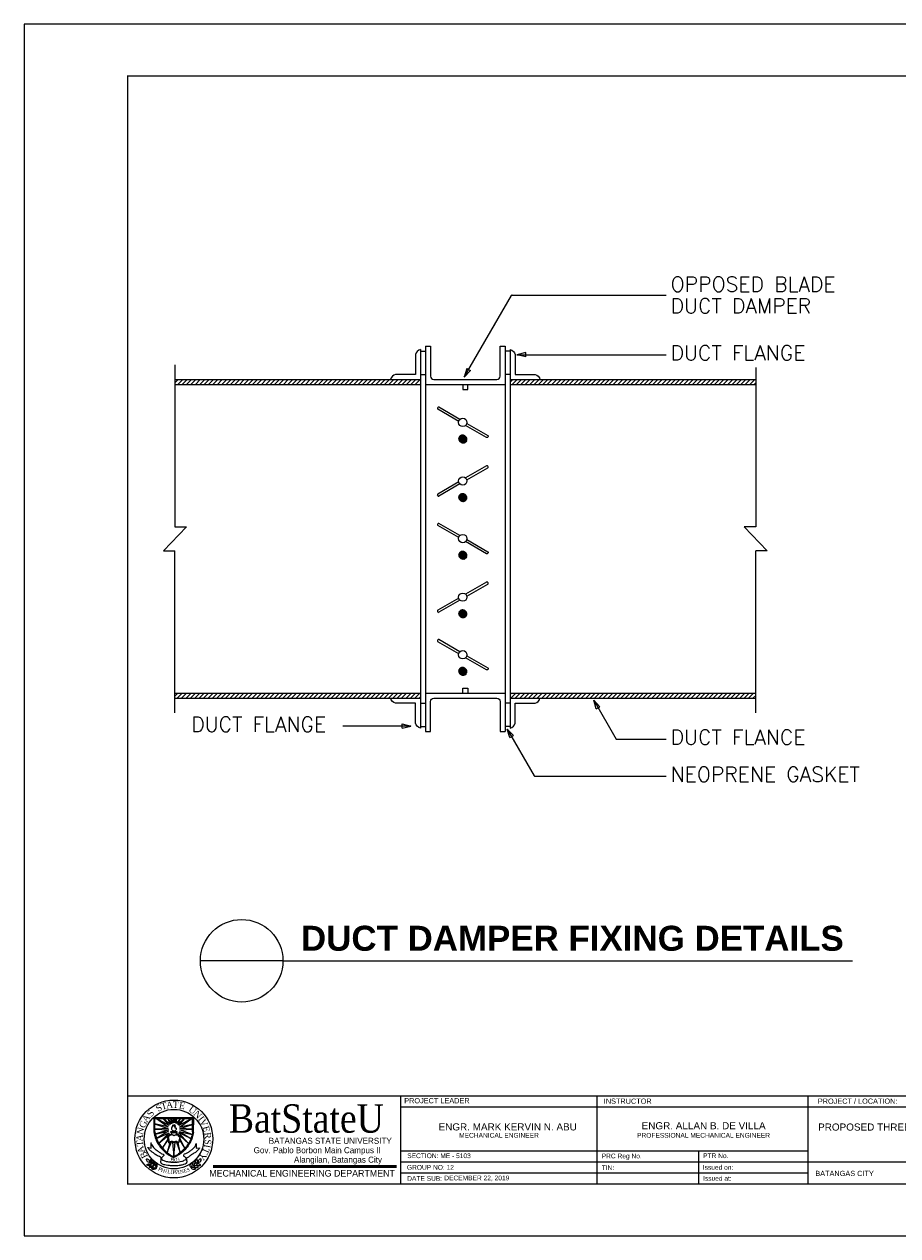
# Model space of a CAD drawing. Header units: millimetres. Extents: x 0 to 531, y -4 to 262.
# Tile 28 of 35: x 323 to 374, y 95 to 165. Entities that reach past the tile are written whole.
import ezdxf
from ezdxf.enums import TextEntityAlignment as Align

# ---------------------------------------------------------------- set-up
doc = ezdxf.new("R2010")
doc.units = ezdxf.units.MM
doc.layers.add('.1', color=1, linetype='Continuous')
doc.layers.add('template', color=7, linetype='Continuous')
doc.styles.add('arial', font='arial.ttf')
doc.styles.add('CGOTHIC', font='GOTHIC.TTF')
doc.styles.add('GARAMOND', font='GARA.TTF')
doc.styles.add('ROMANS', font='romans.shx', dxfattribs={"width": 0.8, "height": 100})
doc.styles.get("Standard").update_dxf_attribs({"font": 'arial.ttf'})
pattern_1 = [(45, (-163.16862, 13.26583), (-0.1278579, 0.1278579), [])]

msp = doc.modelspace()

# ---------------------------------------------------------------- hatches: boundary and pattern name
h = msp.add_hatch()
h.set_pattern_fill('ANSI31', color=256, scale=1.446547, style=0)
h.set_pattern_definition(pattern_1)
h.paths.add_polyline_path([(332.26, 144.205), (346.532, 144.205), (346.532, 144.494), (332.26, 144.494)])
h = msp.add_hatch()
h.set_pattern_fill('ANSI31', color=256, scale=1.446547, style=0)
h.set_pattern_definition(pattern_1)
h.paths.add_polyline_path([(351.74, 144.205), (366.012, 144.205), (366.012, 144.494), (351.74, 144.494)])
h = msp.add_hatch()
h.set_pattern_fill('ANSI31', color=256, scale=0.096436, style=0)
h.set_pattern_definition([(45, (-163.168621, 13.265827), (-0.00852386, 0.00852386), [])])
h.paths.add_polyline_path([(349.23, 141.036, 1), (348.748, 141.036, 1)])
h.paths.add_polyline_path([(348.748, 137.634, 1), (349.23, 137.634, 1)])
h.paths.add_polyline_path([(348.748, 134.285, 1), (349.23, 134.285, 1)])
h.paths.add_polyline_path([(349.23, 130.883, 1), (348.748, 130.883, 1)])
h.paths.add_polyline_path([(349.23, 127.535, 1), (348.748, 127.535, 1)])
h = msp.add_hatch()
h.set_pattern_fill('ANSI31', color=256, scale=1.446547, style=0)
h.set_pattern_definition([(45, (-229.9994, 23.61976), (-0.1278579, 0.1278579), [])])
h.paths.add_polyline_path([(332.26, 125.978), (346.532, 125.978), (346.532, 126.268), (332.26, 126.268)])
h = msp.add_hatch()
h.set_pattern_fill('ANSI31', color=256, scale=1.446547, style=0)
h.set_pattern_definition(pattern_1)
h.paths.add_polyline_path([(351.74, 125.978), (366.012, 125.978), (366.012, 126.268), (351.74, 126.268)])

# ---------------------------------------------------------------- linework, layer by layer
at = {"layer": '.1', "color": 0}
msp.add_line((422.775, 165.136), (323.499, 165.136), dxfattribs=at)
for p, q in [((349.073, 144.628), (351.811, 149.371)), ((351.853, 149.395), (360.807, 149.395)), ((346.532, 146.23), (346.532, 124.242)), ((346.532, 146.134), (346.821, 146.134)), ((346.821, 146.423), (346.821, 124.05)), ((351.45, 146.423), (351.45, 124.05)), ((351.74, 146.134), (351.45, 146.134)), ((351.74, 146.23), (351.74, 124.242)), ((352.647, 146.058), (352.139, 145.936)), ((352.139, 145.936), (360.807, 145.936)), ((352.647, 145.814), (352.139, 145.936)), ((352.647, 145.814), (352.647, 146.058)), ((332.26, 145.354), (332.26, 135.929)), ((349.222, 145.129), (349.073, 144.628)), ((349.222, 145.129), (349.432, 145.007)), ((366.012, 145.192), (366.012, 135.929)), ((332.26, 144.494), (346.532, 144.494)), ((346.532, 144.783), (346.821, 144.783)), ((349.432, 145.007), (349.073, 144.628)), ((351.74, 144.783), (351.45, 144.783)), ((351.74, 144.494), (366.012, 144.494)), ((332.26, 144.205), (346.532, 144.205)), ((346.821, 144.205), (351.45, 144.205)), ((351.74, 144.205), (366.012, 144.205)), ((347.537, 142.861), (347.517, 142.827)), ((348.754, 142.057), (347.535, 142.761)), ((348.822, 142.174), (347.603, 142.878)), ((348.754, 138.541), (347.535, 137.837)), ((348.822, 138.424), (347.603, 137.72)), ((347.537, 137.738), (347.517, 137.771)), ((332.935, 135.929), (331.584, 134.543)), ((332.26, 135.929), (332.935, 135.929)), ((347.537, 136.11), (347.517, 136.077)), ((348.754, 135.307), (347.535, 136.011)), ((348.822, 135.424), (347.603, 136.128)), ((366.012, 135.929), (365.337, 135.929)), ((365.337, 135.929), (366.687, 134.543)), ((331.584, 134.543), (332.26, 134.543)), ((332.26, 125.119), (332.26, 134.543)), ((366.687, 134.543), (366.012, 134.543)), ((366.012, 125.119), (366.012, 134.543)), ((348.754, 131.79), (347.535, 131.086)), ((348.822, 131.673), (347.603, 130.969)), ((347.537, 130.987), (347.517, 131.02)), ((347.537, 129.36), (347.517, 129.326)), ((348.754, 128.556), (347.535, 129.26)), ((348.822, 128.673), (347.603, 129.377)), ((332.26, 126.268), (346.532, 126.268)), ((346.821, 126.268), (351.45, 126.268)), ((351.74, 126.268), (366.012, 126.268)), ((332.26, 125.978), (346.532, 125.978)), ((346.532, 125.689), (346.821, 125.689)), ((351.74, 125.689), (351.45, 125.689)), ((351.74, 125.978), (366.012, 125.978)), ((356.958, 125.481), (356.599, 125.86)), ((356.599, 125.86), (357.902, 123.604)), ((356.748, 125.359), (356.599, 125.86)), ((356.748, 125.359), (356.958, 125.481)), ((345.978, 124.355), (342.015, 124.355)), ((345.47, 124.233), (345.47, 124.477)), ((345.47, 124.477), (345.978, 124.355)), ((345.47, 124.233), (345.978, 124.355)), ((346.532, 124.339), (346.821, 124.339)), ((351.74, 124.339), (351.45, 124.339)), ((351.573, 124.184), (353.14, 121.47)), ((351.721, 123.684), (351.573, 124.184)), ((351.932, 123.805), (351.573, 124.184)), ((351.721, 123.684), (351.932, 123.805)), ((357.902, 123.604), (360.807, 123.604)), ((353.181, 121.446), (360.807, 121.446)), ((338.534, 110.72), (333.738, 110.72)), ((338.534, 110.72), (371.635, 110.72))]:
    msp.add_line(p, q)
for points in [[(346.532, 146.23, 0.302045), (346.243, 145.941), (346.243, 144.783), (345.086, 144.783, 0.302045), (344.796, 144.494)], [(346.821, 146.423), (347.111, 146.423), (347.111, 144.687, 0.414214), (347.304, 144.494), (350.968, 144.494, 0.414214), (351.161, 144.687), (351.161, 146.423), (351.45, 146.423)], [(351.74, 146.23, -0.302045), (352.029, 145.941), (352.029, 144.783), (353.186, 144.783, -0.302045), (353.476, 144.494)], [(349.223, 141.943), (350.442, 141.239, -0.414214), (350.46, 141.173), (350.44, 141.14, -0.414214), (350.375, 141.122), (349.155, 141.826)], [(349.223, 138.655), (350.442, 139.359, 0.414214), (350.46, 139.425), (350.44, 139.459, 0.414214), (350.375, 139.476), (349.155, 138.772)], [(349.223, 135.192), (350.442, 134.488, -0.414214), (350.46, 134.423), (350.44, 134.389, -0.414214), (350.375, 134.372), (349.155, 135.075)], [(349.223, 131.905), (350.442, 132.609, 0.414214), (350.46, 132.675), (350.44, 132.708, 0.414214), (350.375, 132.726), (349.155, 132.022)], [(349.223, 128.442), (350.442, 127.738, -0.414214), (350.46, 127.672), (350.44, 127.639, -0.414214), (350.375, 127.621), (349.155, 128.325)], [(346.532, 124.242, -0.302045), (346.243, 124.532), (346.243, 125.689), (345.086, 125.689, -0.302045), (344.796, 125.978)], [(346.821, 124.05), (347.111, 124.05), (347.111, 125.785, -0.414214), (347.304, 125.978), (350.968, 125.978, -0.414214), (351.161, 125.785), (351.161, 124.05), (351.45, 124.05)], [(351.74, 124.242, 0.302045), (352.029, 124.532), (352.029, 125.689), (353.186, 125.689, 0.302045), (353.476, 125.978)]]:
    msp.add_lwpolyline(points, format="xyb")
for points in [[(348.991, 144.205), (348.991, 143.915), (349.281, 143.915), (349.281, 144.205)], [(348.991, 126.268), (348.991, 126.557), (349.281, 126.557), (349.281, 126.268)]]:
    msp.add_lwpolyline(points)
for centre, radius in [((348.989, 142), 0.241), ((348.989, 138.598), 0.241), ((348.989, 135.25), 0.241), ((348.989, 131.847), 0.241), ((348.989, 128.499), 0.241), ((336.136, 110.72), 2.398)]:
    msp.add_circle(centre, radius)
for centre, start, end in [((351.853, 149.347), 90, 150), ((351.575, 148.864), 90, 150), ((350.851, 147.611), 90, 150), ((347.559, 142.803), 150, 240), ((347.578, 142.837), 60, 150), ((347.559, 137.795), 120, 210), ((347.578, 137.762), 210, 300), ((347.559, 136.053), 150, 240), ((347.578, 136.086), 60, 150), ((347.559, 131.044), 120, 210), ((347.578, 131.011), 210, 300), ((347.559, 129.302), 150, 240), ((347.578, 129.336), 60, 150), ((353.181, 121.494), 210, 270)]:
    msp.add_arc(centre, 0.0482, start, end)
at = {"layer": 'template'}
for p, q in [((323.499, 165.136), (323.499, 94.741)), ((329.515, 102.869), (419.766, 102.869)), ((345.362, 102.871), (345.362, 97.749)), ((345.362, 102.869), (345.362, 97.749)), ((356.771, 102.871), (356.771, 97.749)), ((356.771, 102.869), (356.771, 97.749)), ((369.062, 97.749), (369.062, 102.869)), ((345.362, 102.229), (401.933, 102.229)), ((331.042, 101.613), (333.353, 101.609)), ((331.042, 100.747), (331.042, 101.613)), ((331.091, 101.55), (333.288, 101.55)), ((331.091, 100.781), (331.091, 101.55)), ((331.921, 101.153), (331.183, 101.55)), ((331.183, 101.55), (331.866, 101.077)), ((331.622, 101.55), (331.59, 101.517)), ((331.59, 101.517), (331.921, 101.153)), ((331.98, 101.208), (331.622, 101.55)), ((331.872, 101.55), (331.845, 101.55)), ((331.845, 101.55), (331.98, 101.208)), ((332.062, 101.246), (331.872, 101.55)), ((332.062, 101.55), (332.004, 101.532)), ((332.004, 101.532), (332.062, 101.246)), ((332.143, 101.289), (332.062, 101.55)), ((332.165, 101.55), (332.143, 101.289)), ((332.241, 101.55), (332.165, 101.55)), ((332.338, 101.55), (332.241, 101.294)), ((332.241, 101.294), (332.241, 101.55)), ((332.577, 101.55), (332.338, 101.256)), ((332.338, 101.256), (332.376, 101.55)), ((332.376, 101.55), (332.338, 101.55)), ((332.827, 101.55), (332.42, 101.202)), ((332.42, 101.202), (332.577, 101.55)), ((333.239, 101.55), (332.48, 101.148)), ((332.48, 101.148), (332.827, 101.55)), ((332.518, 101.045), (333.239, 101.55)), ((333.288, 100.775), (333.288, 101.55)), ((333.337, 100.747), (333.353, 101.609)), ((331.866, 101.077), (331.069, 101.251)), ((331.069, 101.251), (331.866, 100.974)), ((331.888, 100.888), (331.117, 100.653)), ((331.117, 100.653), (331.893, 100.823)), ((331.866, 100.974), (331.118, 100.942)), ((331.118, 100.942), (331.888, 100.888)), ((331.893, 100.823), (331.191, 100.391)), ((331.191, 100.391), (331.921, 100.725)), ((331.921, 100.725), (331.324, 100.116)), ((332.051, 100.732), (332.051, 100.632)), ((332.331, 100.72), (332.331, 100.62)), ((333.047, 100.104), (332.414, 100.676)), ((333.185, 100.386), (332.48, 100.725)), ((332.48, 100.725), (333.047, 100.104)), ((333.288, 101.213), (332.518, 101.045)), ((332.518, 100.79), (333.185, 100.386)), ((332.518, 100.79), (333.255, 100.621)), ((332.539, 100.964), (333.288, 101.213)), ((333.288, 100.931), (332.539, 100.964)), ((332.55, 100.888), (333.288, 100.931)), ((333.255, 100.621), (332.55, 100.888)), ((330.878, 99.83), (330.868, 100.106)), ((331.324, 100.116), (331.975, 100.66)), ((331.839, 100.356), (331.528, 99.841)), ((331.528, 99.841), (331.85, 100.275)), ((331.805, 100.518), (331.882, 100.162)), ((331.809, 99.577), (332.056, 100.193)), ((331.964, 100.139), (331.809, 99.577)), ((331.865, 100.51), (331.923, 100.18)), ((332.121, 100.177), (332.189, 99.339)), ((332.189, 99.339), (332.273, 100.183)), ((332.344, 100.177), (332.563, 99.572)), ((332.563, 99.572), (332.442, 100.145)), ((332.541, 100.481), (332.46, 100.174)), ((332.492, 100.157), (332.586, 100.52)), ((332.523, 100.307), (332.827, 99.814)), ((332.827, 99.814), (332.556, 100.378)), ((333.486, 100.108), (333.498, 99.837)), ((330.694, 99.868), (330.878, 99.83)), ((333.498, 99.837), (333.678, 99.843)), ((345.362, 99.679), (369.062, 99.679)), ((362.695, 99.679), (362.695, 97.749)), ((345.362, 99.036), (380.838, 99.036)), ((345.362, 98.392), (355.696, 98.392)), ((345.362, 98.392), (369.062, 98.392)), ((356.771, 98.392), (367.105, 98.392)), ((323.499, 94.741), (422.775, 94.741))]:
    msp.add_line(p, q, dxfattribs=at)
at = {"layer": 'template', "linetype": 'Continuous', "ltscale": 0.5}
msp.add_line((356.771, 102.869), (356.771, 97.749), dxfattribs=at)
at = {"layer": 'template', "linetype": 'Continuous', "lineweight": 50}
msp.add_line((334.48, 98.757), (345.14, 98.757), dxfattribs=at)
at = {"layer": 'template', "linetype": 'Continuous', "const_width": 0.0853}
msp.add_lwpolyline([(329.515, 97.749), (419.766, 97.749), (419.766, 162.128), (329.515, 162.128)], close=True, dxfattribs=at)
at = {"layer": 'template'}
msp.add_circle((332.194, 100.364), 2.263, dxfattribs=at)
at = {"layer": 'template', "lineweight": 20}
for centre, radius in [((332.194, 100.364), 2.263), ((332.202, 100.357), 1.728)]:
    msp.add_circle(centre, radius, dxfattribs=at)
at = {"layer": 'template'}
for points in [[(331.042, 100.747), (331.112, 100.446), (331.258, 100.11), (331.459, 99.828), (331.861, 99.465), (332.132, 99.308), (332.186, 99.291)], [(331.091, 100.781), (331.161, 100.481), (331.307, 100.145), (331.508, 99.863), (331.91, 99.499), (332.181, 99.342), (332.235, 99.326)], [(333.288, 100.781), (333.218, 100.481), (333.071, 100.145), (332.871, 99.863), (332.469, 99.499), (332.198, 99.342), (332.143, 99.326)], [(333.337, 100.747), (333.267, 100.446), (333.12, 100.11), (332.92, 99.828), (332.518, 99.465), (332.247, 99.308), (332.193, 99.291)], [(331.805, 100.518), (331.804, 100.556), (331.861, 100.565), (331.923, 100.588), (331.999, 100.626), (332.051, 100.632), (332.051, 100.655)], [(331.882, 100.162), (331.932, 100.127), (331.984, 100.139), (332.019, 100.176), (332.056, 100.193), (332.109, 100.193), (332.149, 100.185), (332.19, 100.165), (332.257, 100.179), (332.297, 100.191), (332.344, 100.177), (332.442, 100.145), (332.492, 100.157)], [(331.923, 100.18), (331.978, 100.18), (331.987, 100.203), (332.025, 100.223), (332.088, 100.238), (332.149, 100.209), (332.187, 100.203), (332.236, 100.206), (332.274, 100.223), (332.329, 100.229), (332.364, 100.226), (332.396, 100.203), (332.413, 100.189), (332.46, 100.174)], [(332.585, 100.516), (332.573, 100.559), (332.512, 100.545), (332.477, 100.562), (332.451, 100.594), (332.413, 100.617), (332.381, 100.641), (332.331, 100.641)], [(330.776, 98.999), (330.667, 99.038), (330.617, 99.116), (330.61, 99.193), (330.62, 99.206), (330.687, 99.199), (330.753, 99.139), (330.779, 99.08), (330.788, 99.025), (330.788, 98.998), (330.781, 98.998), (330.766, 99.012), (330.765, 99.012)], [(330.882, 98.888), (330.82, 98.841), (330.732, 98.823), (330.678, 98.825), (330.634, 98.852), (330.633, 98.869), (330.675, 98.896), (330.717, 98.912), (330.769, 98.92), (330.789, 98.925), (330.827, 98.915), (330.879, 98.887), (330.881, 98.88)], [(331.02, 98.769), (330.958, 98.723), (330.871, 98.704), (330.816, 98.706), (330.773, 98.733), (330.771, 98.75), (330.813, 98.777), (330.855, 98.793), (330.907, 98.801), (330.927, 98.807), (330.966, 98.797), (331.017, 98.769), (331.019, 98.762)], [(330.909, 98.924), (330.937, 98.997), (330.93, 99.086), (330.913, 99.138), (330.875, 99.172), (330.857, 99.169), (330.844, 99.121), (330.84, 99.076), (330.847, 99.024), (330.847, 99.004), (330.868, 98.969), (330.909, 98.928), (330.916, 98.928)], [(331.171, 98.662), (331.11, 98.616), (331.022, 98.597), (330.967, 98.599), (330.924, 98.626), (330.922, 98.643), (330.965, 98.67), (331.007, 98.686), (331.058, 98.694), (331.078, 98.7), (331.117, 98.689), (331.168, 98.661), (331.17, 98.655)], [(331.047, 98.806), (331.075, 98.878), (331.068, 98.968), (331.051, 99.019), (331.013, 99.054), (330.996, 99.05), (330.982, 99.002), (330.978, 98.957), (330.985, 98.906), (330.985, 98.885), (331.006, 98.851), (331.047, 98.809), (331.054, 98.809)], [(331.199, 98.699), (331.226, 98.771), (331.219, 98.86), (331.202, 98.912), (331.164, 98.946), (331.147, 98.943), (331.133, 98.895), (331.13, 98.85), (331.137, 98.798), (331.137, 98.778), (331.157, 98.743), (331.199, 98.702), (331.205, 98.702)], [(333.176, 98.715), (333.152, 98.789), (333.162, 98.878), (333.182, 98.929), (333.221, 98.961), (333.238, 98.957), (333.25, 98.908), (333.251, 98.864), (333.242, 98.812), (333.242, 98.792), (333.219, 98.758), (333.176, 98.719), (333.17, 98.719)], [(333.202, 98.678), (333.262, 98.628), (333.349, 98.606), (333.403, 98.606), (333.448, 98.631), (333.45, 98.648), (333.409, 98.677), (333.368, 98.694), (333.316, 98.704), (333.297, 98.711), (333.258, 98.703), (333.205, 98.677), (333.203, 98.67)], [(333.332, 98.816), (333.307, 98.889), (333.318, 98.978), (333.337, 99.029), (333.377, 99.062), (333.394, 99.058), (333.405, 99.009), (333.407, 98.964), (333.398, 98.913), (333.397, 98.893), (333.375, 98.859), (333.332, 98.819), (333.325, 98.82)], [(333.358, 98.779), (333.417, 98.729), (333.504, 98.707), (333.559, 98.707), (333.603, 98.732), (333.606, 98.749), (333.564, 98.778), (333.523, 98.795), (333.472, 98.805), (333.452, 98.812), (333.413, 98.803), (333.361, 98.777), (333.359, 98.771)], [(333.475, 98.929), (333.45, 99.002), (333.461, 99.091), (333.48, 99.142), (333.52, 99.175), (333.537, 99.171), (333.548, 99.122), (333.55, 99.077), (333.541, 99.026), (333.54, 99.005), (333.518, 98.972), (333.475, 98.932), (333.468, 98.932)], [(333.501, 98.891), (333.56, 98.842), (333.647, 98.82), (333.702, 98.82), (333.746, 98.844), (333.749, 98.862), (333.707, 98.89), (333.666, 98.908), (333.615, 98.918), (333.595, 98.925), (333.556, 98.916), (333.504, 98.89), (333.502, 98.884)], [(333.611, 98.998), (333.721, 99.032), (333.775, 99.108), (333.785, 99.184), (333.776, 99.197), (333.709, 99.194), (333.64, 99.137), (333.611, 99.079), (333.601, 99.024), (333.599, 98.997), (333.606, 98.996), (333.621, 99.01), (333.623, 99.01)]]:
    msp.add_spline(points, degree=3, dxfattribs=at)
for points, end_tangent in [([(332.037, 100.802), (332.125, 100.797), (332.216, 100.794), (332.278, 100.795), (332.332, 100.801), (332.362, 100.799), (332.363, 100.77), (332.363, 100.746), (332.352, 100.724), (332.327, 100.72), (332.276, 100.716), (332.189, 100.716), (332.084, 100.713), (332.058, 100.729), (332.028, 100.748), (332.036, 100.803), (332.036, 100.809)], (-1, 0)), ([(331.865, 100.51), (331.94, 100.551), (331.993, 100.597), (332.045, 100.612), (332.097, 100.618), (332.149, 100.597), (332.17, 100.571), (332.19, 100.557), (332.219, 100.583), (332.286, 100.597), (332.349, 100.609), (332.419, 100.577), (332.465, 100.531), (332.523, 100.51), (332.541, 100.519), (332.541, 100.481)], (0, -1))]:
    msp.add_spline(points, degree=3, dxfattribs=dict(at, end_tangent=end_tangent))
at = {"layer": 'template', "start_tangent": (-1, 0)}
msp.add_spline([(332.183, 100.822), (332.114, 100.859), (332.078, 100.916), (332.078, 100.978), (332.078, 101.026), (332.093, 101.051), (332.107, 101.099), (332.129, 101.094), (332.136, 101.143), (332.15, 101.179), (332.17, 101.152), (332.207, 101.118), (332.236, 101.118), (332.233, 101.157), (332.22, 101.192), (332.222, 101.204), (332.257, 101.174), (332.257, 101.146), (332.263, 101.12), (332.263, 101.091), (332.252, 101.046), (332.279, 101.006), (332.311, 101.007), (332.332, 100.954), (332.326, 100.911), (332.294, 100.852), (332.264, 100.827), (332.227, 100.819), (332.182, 100.819), (332.184, 100.819)], degree=3, dxfattribs=at)
at = {"layer": 'template'}
for points, knots in [([(330.884, 100.134), (330.834, 100.134), (330.956, 99.971), (331.014, 99.858), (331.17, 99.72), (331.345, 99.618), (331.459, 99.502), (331.642, 99.473), (331.598, 99.38), (331.551, 99.33), (331.487, 99.292), (331.438, 99.193), (331.593, 99.106), (331.769, 99.055), (331.988, 99.017), (332.167, 99.019), (332.378, 99.016), (332.613, 99.044), (332.808, 99.123), (332.914, 99.186), (332.914, 99.254), (332.857, 99.296), (332.82, 99.347), (332.754, 99.381), (332.775, 99.45), (332.835, 99.522), (332.973, 99.544), (333.116, 99.646), (333.253, 99.74), (333.355, 99.843), (333.418, 99.937), (333.473, 100.007), (333.486, 100.096), (333.486, 100.108)], [0, 0, 0, 0, 0.050157, 0.09733, 0.169415, 0.238469, 0.297382, 0.34519, 0.361609, 0.384753, 0.415402, 0.43521, 0.480082, 0.549086, 0.637593, 0.692397, 0.728181, 0.847546, 0.920378, 0.94488, 0.959291, 0.979722, 1.010309, 1.023969, 1.046254, 1.066064, 1.119081, 1.173808, 1.241086, 1.282544, 1.318293, 1.350594, 1.379885, 1.379885, 1.379885, 1.379885]), ([(330.868, 100.128), (330.873, 100.134), (330.881, 100.137), (330.893, 100.137), (330.895, 100.137)], [3.04846765, 3.04846765, 3.04846765, 3.04846765, 3.05886904, 3.06079098, 3.06079098, 3.06079098, 3.06079098]), ([(333.678, 99.843), (333.682, 99.843), (333.706, 99.839), (333.569, 99.71), (333.485, 99.599), (333.312, 99.503), (333.153, 99.396), (333.037, 99.303), (332.911, 99.262), (332.937, 99.131), (332.968, 99.027), (332.895, 98.9), (332.743, 98.871), (332.545, 98.82), (332.302, 98.802), (332.064, 98.796), (331.853, 98.828), (331.667, 98.848), (331.533, 98.896), (331.46, 98.951), (331.433, 99), (331.455, 99.089), (331.474, 99.177), (331.443, 99.328), (331.228, 99.372), (331.064, 99.511), (330.911, 99.63), (330.781, 99.719), (330.737, 99.806), (330.665, 99.874), (330.693, 99.87), (330.722, 99.862)], [1.525096, 1.525096, 1.525096, 1.525096, 1.532073, 1.584612, 1.633558, 1.698069, 1.768711, 1.823631, 1.856154, 1.874433, 1.942755, 1.959564, 2.013837, 2.081716, 2.168665, 2.253261, 2.318126, 2.380396, 2.439479, 2.4572, 2.470092, 2.492272, 2.543518, 2.560297, 2.639259, 2.721631, 2.780104, 2.832648, 2.871086, 2.885372, 2.911145, 2.911145, 2.911145, 2.911145]), ([(332.162, 99.672), (332.175, 99.67), (332.196, 99.666), (332.211, 99.668), (332.222, 99.671)], [0, 0, 0, 0, 0.01145534, 0.02007474, 0.02007474, 0.02007474, 0.02007474]), ([(332.162, 99.651), (332.175, 99.649), (332.196, 99.646), (332.211, 99.647), (332.222, 99.651)], [0, 0, 0, 0, 0.01145534, 0.02007474, 0.02007474, 0.02007474, 0.02007474]), ([(332.168, 99.602), (332.178, 99.604), (332.195, 99.606), (332.208, 99.605), (332.216, 99.604)], [0.00178548, 0.00178548, 0.00178548, 0.00178548, 0.01145534, 0.01823656, 0.01823656, 0.01823656, 0.01823656]), ([(332.17, 99.582), (332.179, 99.583), (332.195, 99.585), (332.207, 99.585), (332.214, 99.583)], [0.00231179, 0.00231179, 0.00231179, 0.00231179, 0.01145534, 0.0176246, 0.0176246, 0.0176246, 0.0176246])]:
    msp.add_open_spline(points, degree=3, knots=knots, dxfattribs=at)

# ---------------------------------------------------------------- texts
at = {"style": 'ROMANS'}
for s, p in [('OPPOSED BLADE', (361.07, 149.597)), ('DUCT DAMPER', (361.07, 148.343)), ('DUCT FLANGE', (361.067, 145.609)), ('DUCT FLANGE', (333.208, 124.028)), ('DUCT FLANCE', (361.07, 123.277)), ('NEOPRENE GASKET', (361.07, 121.119))]:
    msp.add_text(s, height=0.8662, dxfattribs=at).set_placement(p)
at = {"insert": (339.583, 112.754), "char_height": 1.45195, "attachment_point": 1, "style": 'arial'}
msp.add_mtext_dynamic_manual_height_columns('{\\fArial|b1|i0|c0|p34;DUCT DAMPER FIXING DETAILS}', width=43.36072, gutter_width=1, heights=[0], dxfattribs=at)
at = {"layer": 'template', "width": 1}
for s, height, style, p in [('BatStateU', 1.6503, 'GARAMOND', (339.9, 100.73)), ('BATANGAS STATE UNIVERSITY', 0.35128, 'CGOTHIC', (341.286, 100.083)), ('Gov. Pablo Borbon Main Campus II', 0.35128, 'CGOTHIC', (340.527, 99.538)), ('Alangilan, Batangas City', 0.35128, 'CGOTHIC', (341.735, 98.989))]:
    msp.add_text(s, height=height, dxfattribs=dict(at, style=style)).set_placement(p, align=Align.CENTER)
at = {"layer": 'template', "style": 'arial'}
for s, height, p in [('PROJECT LEADER', 0.30409, (345.585, 102.437)), ('INSTRUCTOR', 0.304, (357.184, 102.41)), ('PROJECT / LOCATION:', 0.30402, (369.626, 102.41)), ('PROJECT / LOCATION:', 0.30402, (369.626, 102.41)), ('PROJECT / LOCATION:', 0.30402, (369.626, 102.41)), ('ENGR. MARK KERVIN N. ABU', 0.41257, (347.58, 100.861)), ('MECHANICAL ENGINEER', 0.27505, (348.776, 100.44)), ('PROFESSIONAL MECHANICAL ENGINEER', 0.27505, (359.117, 100.44)), ('ENGR. ALLAN B. DE VILLA', 0.41257, (359.383, 100.928)), ('PROPOSED THREE STOREY HOSPITAL', 0.41257, (369.641, 100.852)), ('SECTION: ME - 5103', 0.27505, (345.76, 99.252)), ('PRC Reg No.', 0.27505, (357.063, 99.239)), ('PTR No.', 0.275, (362.957, 99.252)), ('GROUP NO: 12', 0.27505, (345.741, 98.579)), ('TIN:', 0.275, (357.063, 98.556)), ('Issued on:', 0.275, (362.939, 98.579)), ('DATE SUB:', 0.275, (345.756, 97.936)), ('DECEMBER 22, 2019', 0.27505, (347.913, 97.962)), ('Issued at:', 0.275, (362.954, 97.936)), ('BATANGAS CITY', 0.30402, (369.479, 98.211))]:
    msp.add_text(s, height=height, dxfattribs=at).set_placement(p)
at = {"layer": 'template', "attachment_point": 1}
for s, insert, char_height, width, rotation in [('{\\fTimes New Roman|b0|i0|c0|p18;S}', (331.088, 102.243), 0.37713, 29.67394, 33.23179), ('{\\fTimes New Roman|b0|i0|c0|p18;T}', (331.404, 102.42), 0.37713, 29.67394, 14.44799), ('{\\fTimes New Roman|b0|i0|c0|p18;A}', (331.727, 102.517), 0.37713, 29.67394, 5.71852), ('{\\fTimes New Roman|b0|i0|c0|p18;T}', (332.143, 102.552), 0.37713, 0.3193, 356.81503), ('{\\fTimes New Roman|b0|i0|c0|p18;E}', (332.54, 102.523), 0.37713, 29.67394, 348.69045), ('{\\fTimes New Roman|b0|i0|c0|p18;U}', (333.232, 102.314), 0.37713, 29.67394, 323.50126), ('{\\fTimes New Roman|b0|i0|c0|p18;G}', (330.15, 101.115), 0.37713, 29.67394, 65.93474), ('{\\fTimes New Roman|b0|i0|c0|p18;A}', (330.314, 101.502), 0.37713, 29.67394, 56.11039), ('{\\fTimes New Roman|b0|i0|c0|p18;S}', (330.59, 101.828), 0.37713, 29.67394, 56.11039), ('{\\fTimes New Roman|b0|i0|c0|p18;N}', (333.569, 102.057), 0.37713, 29.67394, 314.13564), ('{\\fTimes New Roman|b0|i0|c0|p18;I}', (333.869, 101.743), 0.37713, 29.67394, 308.6454), ('{\\fTimes New Roman|b0|i0|c0|p18;V}', (334, 101.574), 0.37713, 29.67394, 298.20017), ('{\\fTimes New Roman|b0|i0|c0|p18;N}', (330.026, 100.676), 0.37713, 29.67394, 77.56161), ('{\\fTimes New Roman|b0|i0|c0|p18;E}', (334.225, 101.162), 0.37713, 29.67394, 285.47868), ('{\\fTimes New Roman|b0|i0|c0|p18;R}', (334.333, 100.771), 0.37713, 29.67394, 276.19955), ('{\\fTimes New Roman|b0|i0|c0|p18;A}', (329.995, 100.242), 0.37713, 29.67394, 85.53705), ('{\\fTimes New Roman|b0|i0|c0|p18;T}', (330.046, 99.921), 0.37713, 29.67394, 94.26652), ('{\\fTimes New Roman|b0|i0|c0|p18;I}', (334.338, 100.003), 0.37713, 29.67394, 259.8108), ('{\\fTimes New Roman|b0|i0|c0|p18;S}', (334.38, 100.329), 0.37713, 29.67394, 266.05857), ('{\\fTimes New Roman|b0|i0|c0|p18;A}', (330.18, 99.488), 0.37713, 29.67394, 110.36673), ('{\\fTimes New Roman|b0|i0|c0|p18;B}', (330.362, 99.182), 0.37713, 29.67394, 115.18408), ('{\\fTimes New Roman|b0|i0|c0|p18;1}', (331.979, 99.287), 0.21119, 29.67394, 350.69674), ('{\\fTimes New Roman|b0|i0|c0|p18;9}', (332.061, 99.266), 0.21119, 29.67394, 359.89652), ('{\\fTimes New Roman|b0|i0|c0|p18;0}', (332.217, 99.261), 0.21119, 29.67394, 359.89652), ('{\\fTimes New Roman|b0|i0|c0|p18;3}', (332.331, 99.264), 0.21119, 29.67394, 14.57269), ('{\\fTimes New Roman|b0|i0|c0|p18;Y}', (334.141, 99.407), 0.37713, 29.67394, 237.49398), ('{\\fTimes New Roman|b0|i0|c0|p18;T}', (334.291, 99.759), 0.37713, 29.67394, 245.97799), ('{\\fTimes New Roman|b0|i0|c0|p18;P}', (331.357, 98.744), 0.21119, 29.67394, 333.24497), ('{\\fTimes New Roman|b0|i0|c0|p18;P}', (331.363, 98.744), 0.21119, 29.67394, 333.24497), ('{\\fTimes New Roman|b0|i0|c0|p18;H}', (331.489, 98.669), 0.21119, 29.67394, 342.36893), ('{\\fTimes New Roman|b0|i0|c0|p18;I}', (331.705, 98.599), 0.21119, 29.67394, 350.74463), ('{\\fTimes New Roman|b0|i0|c0|p18;L}', (331.835, 98.58), 0.21119, 29.67394, 350.69674), ('{\\fTimes New Roman|b0|i0|c0|p18;N}', (332.52, 98.547), 0.21119, 29.67394, 12.92447), ('{\\fTimes New Roman|b0|i0|c0|p18;E}', (332.743, 98.603), 0.21119, 29.67394, 14.57269), ('{\\fTimes New Roman|b0|i0|c0|p18;S}', (332.922, 98.655), 0.21119, 29.67394, 14.57269), ('{\\fTimes New Roman|b0|i0|c0|p18;I}', (332.011, 98.547), 0.21119, 29.67394, 357.83253), ('{\\fTimes New Roman|b0|i0|c0|p18;P}', (332.117, 98.537), 0.21119, 29.67394, 359.89652), ('{\\fTimes New Roman|b0|i0|c0|p18;P}', (332.25, 98.53), 0.21119, 29.67394, 7.51618), ('{\\fTimes New Roman|b0|i0|c0|p18;I}', (332.412, 98.538), 0.21119, 29.67394, 9.03911)]:
    msp.add_mtext(s, dxfattribs=dict(at, insert=insert, char_height=char_height, width=width, rotation=rotation))
at = {"layer": 'template', "linetype": 'Continuous', "lineweight": 0, "insert": (334.254, 98.564), "char_height": 0.38403, "width": 12.18966, "attachment_point": 1}
msp.add_mtext('{\\fCentury Gothic|b0|i0|c0|p34;\\C7;MECHANICAL ENGINEERING DEPARTMENT}', dxfattribs=at)

doc.saveas('drawing.dxf')
